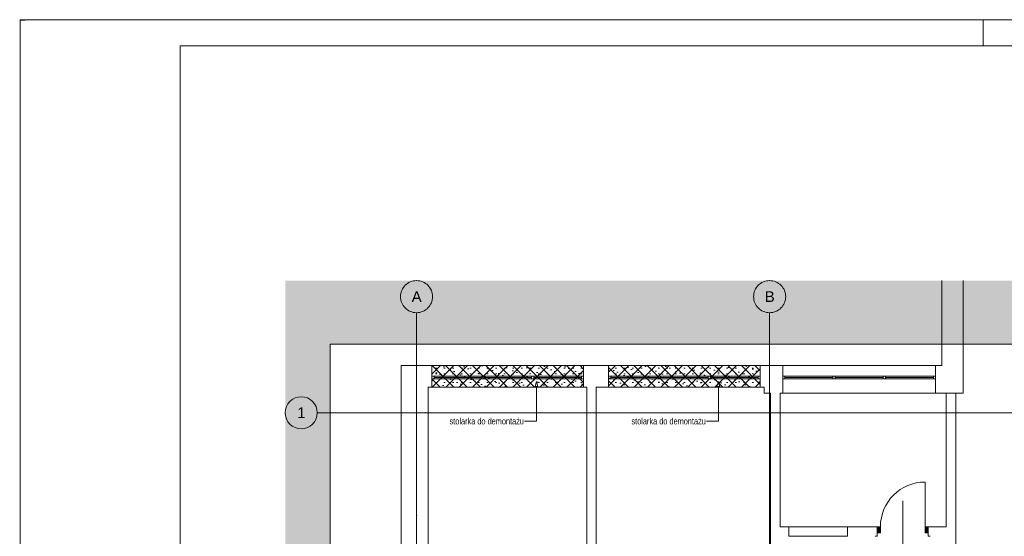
# Paper-space layout 'A-23 ROZBIÓRKI - PIĘTRO 5' of a CAD drawing. Header units: millimetres. Extents: x 0 to 540, y 0 to 297.
# Tile 3 of 7: x 0 to 184, y 200 to 297. Entities that reach past the tile are written whole.
import ezdxf
from ezdxf.xclip import XClip

# ---------------------------------------------------------------- set-up
doc = ezdxf.new("R2010")
doc.units = ezdxf.units.MM
doc.header["$MEASUREMENT"] = 0
doc.header["$XCLIPFRAME"] = 0
for name, pattern in [('ACAD_ISO03W100', [300, 120, -180]), ('DASHDOTX2', [1000, 500, -250, 0, -250]), ('PRZERYWANA_DU_A', [550, 350, -200])]:
    doc.linetypes.add(name, pattern=pattern)
for name, color, linetype, lineweight in [('0_Nr_pióra__2', 8, 'Continuous', 13), ('A_ściany_Nr_pióra__1', 7, 'Continuous', 20), ('Drzwi Archicad_Nr_pióra__1', 7, 'Continuous', 20), ('Znaczniki drzwi Archicada_Nr_pióra__3', 252, 'Continuous', 13)]:
    doc.layers.add(name, color=color, linetype=linetype, lineweight=lineweight)
for name, color, linetype, lineweight, true_color in [('A_Arkusz_Nr_pióra__255', 7, 'Continuous', 15, 0x242424), ('A_opis_Nr_pióra__255', 7, 'Continuous', 15, 0x242424), ('A_opis_Nr_pióra__8', 7, 'Continuous', 13, 0x4c4c4c), ('A_osie_Nr_pióra__16', 7, 'Continuous', 5, 0x0f0f0f), ('A_osie_Nr_pióra__76', 7, 'Continuous', 5, 0x2d2d2d), ('A_rozbiórki_Nr_pióra__10', 7, 'Continuous', 13, 0x4b4b4b), ('A_ściany_Nr_pióra__19', 7, 'Continuous', 5, 0x191919), ('Okna Archicada_Nr_pióra__19', 7, 'Continuous', 5, 0x191919)]:
    doc.layers.add(name, color=color, linetype=linetype, lineweight=lineweight, true_color=true_color)
for name, color, linetype in [('A_podrys', 7, 'Continuous'), ('A_rozbiórki', 7, 'Continuous'), ('Drzwi Archicad', 7, 'Continuous')]:
    doc.layers.add(name, color=color, linetype=linetype)
doc.styles.add('STYL_AUTOMATYCZNY_1', font='arial.ttf')
doc.styles.add('STYL_AUTOMATYCZNY_2', font='ARIALN.TTF')
pattern_1 = [(45, (-1569.2163, -306.5753), (-1.2572359, 1.2572359), []), (135, (-1569.2163, -306.5753), (1.2572359, 1.2572359), []), (90, (-1570.4735, -305.318), (-1.6002, 0), [0, -1.0668, 0, -1.6002]), (155, (-1569.2163, -304.0608), (0.6762737, 1.4502737), [0, -0.78232, 0, -1.35128])]

# ---------------------------------------------------------------- blocks, each defined once
blk = doc.blocks.new('Rysunek_1_1', base_point=(-1569.22, -306.58))
at = {"linetype": 'Continuous', "lineweight": 0, "true_color": 0x484848}
blk.add_hatch(color=251, dxfattribs=at).paths.add_polyline_path([(49.53, 72.5), (57.91, 72.5), (57.91, 236.31), (214.98, 236.31), (214.98, 167.5), (299.98, 167.5), (299.98, 248.21), (49.53, 248.21)])
at = {"layer": 'A_rozbiórki', "linetype": 'Continuous', "lineweight": 0, "true_color": 0x4b4b4b}
h = blk.add_hatch(dxfattribs=at)
h.set_pattern_fill('facing_tile_0001', color=251, style=0, pattern_type=2)
h.set_pattern_definition(pattern_1)
h.paths.add_polyline_path([(76.96, 228.26), (105.29, 228.26), (105.29, 232.31), (76.96, 232.31)])
h = blk.add_hatch(dxfattribs=at)
h.set_pattern_fill('facing_tile_0001', color=251, style=0, pattern_type=2)
h.set_pattern_definition(pattern_1)
h.paths.add_polyline_path([(109.99, 228.26), (138.32, 228.26), (138.32, 232.31), (109.99, 232.31)])
at = {"layer": 'Drzwi Archicad', "linetype": 'Continuous', "lineweight": 0, "true_color": 0xfdfdfd}
for points in [[(160.19, 201.04), (160.79, 201.04), (160.79, 202.19), (160.19, 202.19)], [(169.74, 202.19), (169.14, 202.19), (169.14, 201.04), (169.74, 201.04)]]:
    blk.add_hatch(color=7, dxfattribs=at).paths.add_polyline_path(points)
at = {"layer": '0_Nr_pióra__2', "color": 8, "linetype": 'PRZERYWANA_DU_A', "lineweight": 13, "flags": 128}
blk.add_lwpolyline([(299.98, 167.5), (214.98, 167.5), (214.98, 236.31), (57.91, 236.31), (57.91, 72.5)], dxfattribs=at)
at = {"layer": 'A_opis_Nr_pióra__255', "color": 250, "linetype": 'Continuous', "lineweight": 15, "true_color": 0x242424}
for p, q in [((96.49, 229.36), (96.24, 228.43)), ((96.74, 228.43), (96.24, 228.43)), ((96.49, 229.36), (96.74, 228.43)), ((96.49, 228.43), (96.49, 221.91)), ((130.49, 229.36), (130.24, 228.43)), ((130.74, 228.43), (130.24, 228.43)), ((130.49, 229.36), (130.74, 228.43)), ((130.49, 228.43), (130.49, 221.91)), ((96.49, 221.91), (94.25, 221.91)), ((130.49, 221.91), (128.25, 221.91))]:
    blk.add_line(p, q, dxfattribs=at)
at = {"layer": 'A_osie_Nr_pióra__16', "color": 250, "linetype": 'DASHDOTX2', "lineweight": 5, "true_color": 0x0f0f0f}
for p, q in [((74.08, 204.32), (74.08, 242.21)), ((140.08, 204.32), (140.08, 242.21)), ((75.78, 223.5), (55.53, 223.5)), ((299.98, 223.5), (75.78, 223.5)), ((75.78, 223.5), (75.78, 223.5)), ((74.08, 204.32), (74.08, 72.5)), ((140.08, 204.32), (140.08, 72.5))]:
    blk.add_line(p, q, dxfattribs=at)
for p in [(75.78, 223.5), (74.08, 204.32), (74.08, 204.32), (140.08, 204.32), (140.08, 204.32)]:
    blk.add_point(p, dxfattribs=at)
at = {"layer": 'A_osie_Nr_pióra__76', "color": 250, "linetype": 'Continuous', "lineweight": 5, "true_color": 0x2d2d2d}
for centre in [(74.08, 245.21), (140.08, 245.21), (52.53, 223.5)]:
    blk.add_circle(centre, 3, dxfattribs=at)
at = {"layer": 'A_rozbiórki_Nr_pióra__10', "color": 251, "linetype": 'ACAD_ISO03W100', "lineweight": 13, "true_color": 0x4b4b4b, "flags": 128}
for points in [[(76.96, 228.26), (105.29, 228.26), (105.29, 232.31), (76.96, 232.31)], [(109.99, 228.26), (138.32, 228.26), (138.32, 232.31), (109.99, 232.31)]]:
    blk.add_lwpolyline(points, close=True, dxfattribs=at)
at = {"layer": 'A_ściany_Nr_pióra__1', "color": 7, "linetype": 'Continuous', "lineweight": 20}
for p, q in [((76.96, 232.31), (76.96, 228.26)), ((105.29, 232.31), (105.29, 228.26)), ((109.99, 232.31), (109.99, 228.26)), ((138.32, 232.31), (138.32, 228.26)), ((142.54, 227.19), (142.54, 232.31)), ((171.1, 227.19), (171.1, 232.31)), ((143.65, 201.69), (143.65, 202.19)), ((143.65, 201.69), (143.65, 200.39)), ((154.65, 201.69), (154.65, 202.19)), ((154.65, 201.69), (154.65, 200.39)), ((160.19, 202.19), (159.72, 202.19)), ((160.19, 202.19), (160.19, 201.04)), ((160.19, 201.04), (160.19, 200.39)), ((169.74, 202.19), (170.21, 202.19)), ((169.74, 202.19), (169.74, 201.04)), ((169.74, 201.04), (169.74, 200.39)), ((160.19, 200.39), (159.82, 200.39)), ((169.74, 200.39), (170.11, 200.39))]:
    blk.add_line(p, q, dxfattribs=at)
at = {"layer": 'A_ściany_Nr_pióra__1', "color": 7, "linetype": 'Continuous', "lineweight": 20, "flags": 128}
for points in [[(172.27, 248.21), (172.27, 232.31)], [(176.27, 227.19), (176.27, 248.21)], [(71.21, 232.31), (71.21, 162.31)], [(76.96, 232.31), (71.21, 232.31)], [(109.99, 232.31), (105.29, 232.31)], [(139.08, 232.31), (138.32, 232.31)], [(142.54, 232.31), (139.08, 232.31)], [(172.27, 232.31), (171.1, 232.31)], [(76.28, 171.38), (76.28, 228.26)], [(76.28, 228.26), (76.96, 228.26)], [(105.29, 228.26), (105.88, 228.26)], [(105.88, 228.26), (105.88, 171.38)], [(107.68, 228.26), (109.99, 228.26)], [(107.68, 171.38), (107.68, 228.26)], [(138.32, 228.26), (139.08, 228.26)], [(139.08, 228.26), (139.08, 227.19)], [(139.08, 227.19), (140.26, 227.19)], [(140.26, 227.19), (140.26, 171.38)], [(142.06, 227.19), (142.54, 227.19)], [(142.06, 202.19), (142.06, 227.19)], [(171.1, 227.19), (176.27, 227.19)], [(173.06, 227.19), (173.06, 202.19)], [(174.86, 227.19), (173.06, 227.19)], [(174.86, 169.88), (174.86, 227.19)], [(143.65, 202.19), (142.06, 202.19)], [(160.19, 202.19), (154.65, 202.19)], [(173.06, 202.19), (169.74, 202.19)]]:
    blk.add_lwpolyline(points, dxfattribs=at)
at = {"layer": 'A_ściany_Nr_pióra__19', "color": 250, "linetype": 'Continuous', "lineweight": 5, "true_color": 0x191919}
for p, q in [((105.29, 232.31), (76.96, 232.31)), ((138.32, 232.31), (109.99, 232.31)), ((171.1, 232.31), (142.54, 232.31)), ((76.96, 228.26), (105.29, 228.26)), ((109.99, 228.26), (138.32, 228.26)), ((142.54, 227.19), (171.1, 227.19))]:
    blk.add_line(p, q, dxfattribs=at)
at = {"layer": 'Drzwi Archicad_Nr_pióra__1', "color": 7, "linetype": 'Continuous', "lineweight": 20}
for p, q in [((169.14, 202.19), (169.14, 210.54)), ((160.19, 202.19), (159.72, 202.19)), ((160.19, 202.19), (159.72, 202.19)), ((160.79, 202.19), (160.19, 202.19)), ((160.19, 202.19), (160.19, 201.04)), ((160.19, 202.19), (160.19, 201.04)), ((160.19, 202.19), (160.19, 201.04)), ((160.19, 201.04), (160.79, 201.04)), ((160.19, 201.04), (160.19, 200.39)), ((160.19, 201.04), (160.19, 200.39)), ((160.79, 201.04), (160.79, 202.19)), ((169.74, 202.19), (169.14, 202.19)), ((169.14, 202.19), (169.14, 201.04)), ((169.14, 201.04), (169.74, 201.04)), ((169.74, 201.04), (169.74, 202.19)), ((169.74, 202.19), (169.74, 201.04)), ((169.74, 202.19), (169.74, 201.04)), ((169.74, 202.19), (170.21, 202.19)), ((169.74, 202.19), (170.21, 202.19)), ((169.74, 201.04), (169.74, 200.39)), ((169.74, 201.04), (169.74, 200.39)), ((160.19, 200.39), (159.82, 200.39)), ((160.19, 200.39), (159.82, 200.39)), ((169.74, 200.39), (170.11, 200.39)), ((169.74, 200.39), (170.11, 200.39))]:
    blk.add_line(p, q, dxfattribs=at)
blk.add_arc((169.14, 202.19), 8.35, 90, 180, dxfattribs=at)
at = {"layer": 'Okna Archicada_Nr_pióra__19', "color": 250, "linetype": 'Continuous', "lineweight": 5, "true_color": 0x191919}
for p, q in [((105.29, 230.31), (76.96, 230.31)), ((76.96, 230.31), (76.96, 229.81)), ((77.36, 230.31), (77.36, 229.81)), ((77.36, 230.06), (86.27, 230.06)), ((86.27, 230.31), (86.27, 229.81)), ((86.67, 230.31), (86.67, 229.81)), ((86.67, 230.06), (95.58, 230.06)), ((95.58, 230.31), (95.58, 229.81)), ((95.98, 230.31), (95.98, 229.81)), ((95.98, 230.06), (104.89, 230.06)), ((104.89, 230.31), (104.89, 229.81)), ((105.29, 229.81), (105.29, 230.31)), ((138.32, 230.31), (109.99, 230.31)), ((109.99, 230.31), (109.99, 229.81)), ((110.39, 230.31), (110.39, 229.81)), ((110.39, 230.06), (119.3, 230.06)), ((119.3, 230.31), (119.3, 229.81)), ((119.7, 230.31), (119.7, 229.81)), ((119.7, 230.06), (128.61, 230.06)), ((128.61, 230.31), (128.61, 229.81)), ((129.01, 230.31), (129.01, 229.81)), ((129.01, 230.06), (137.92, 230.06)), ((137.92, 230.31), (137.92, 229.81)), ((138.32, 229.81), (138.32, 230.31)), ((142.54, 229.81), (142.54, 230.31)), ((142.54, 230.31), (171.1, 230.31)), ((142.94, 230.31), (142.94, 229.81)), ((151.92, 230.06), (142.94, 230.06)), ((151.92, 230.31), (151.92, 229.81)), ((152.32, 230.31), (152.32, 229.81)), ((161.31, 230.06), (152.32, 230.06)), ((161.31, 230.31), (161.31, 229.81)), ((161.71, 230.31), (161.71, 229.81)), ((170.7, 230.06), (161.71, 230.06)), ((170.7, 230.31), (170.7, 229.81)), ((171.1, 230.31), (171.1, 229.81)), ((76.96, 229.81), (105.29, 229.81)), ((109.99, 229.81), (138.32, 229.81)), ((171.1, 229.81), (142.54, 229.81)), ((143.65, 201.69), (143.65, 202.19)), ((154.65, 202.19), (143.65, 202.19)), ((143.65, 201.69), (143.65, 200.39)), ((154.65, 201.69), (154.65, 202.19)), ((154.65, 201.69), (154.65, 200.39)), ((154.65, 200.39), (143.65, 200.39))]:
    blk.add_line(p, q, dxfattribs=at)
at = {"layer": 'Znaczniki drzwi Archicada_Nr_pióra__3', "color": 252, "linetype": 'Continuous', "lineweight": 13}
blk.add_line((164.97, 207.05), (164.97, 197.39), dxfattribs=at)
at = {"layer": 'A_opis_Nr_pióra__8', "color": 251, "linetype": 'Continuous', "lineweight": 13, "true_color": 0x4c4c4c, "char_height": 1.2, "attachment_point": 4, "style": 'STYL_AUTOMATYCZNY_2'}
for insert in [(80.25, 221.91), (114.25, 221.91)]:
    blk.add_mtext('\\A1;{\\pql;\\fArial Narrow|b0|i0|c238|p0;\\W1.000000;stolarka do demontażu}', dxfattribs=dict(at, insert=insert))
at = {"layer": 'A_osie_Nr_pióra__76', "color": 250, "linetype": 'Continuous', "lineweight": 5, "true_color": 0x2d2d2d, "char_height": 2, "attachment_point": 1, "style": 'STYL_AUTOMATYCZNY_1'}
for s, insert in [('\\A1;{\\pql;\\pt0;\\fArial|b0|i0|c238|p0;\\W1.000000;A}', (73.17, 246.21)), ('\\A1;{\\pql;\\pt0;\\fArial|b0|i0|c238|p0;\\W1.000000;B}', (139.17, 246.21)), ('\\A1;{\\pql;\\pt0;\\fArial|b0|i0|c238|p0;\\W1.000000;1}', (51.76, 224.5))]:
    blk.add_mtext(s, dxfattribs=dict(at, insert=insert))

psp = doc.layouts.new('A-23 ROZBIÓRKI - PIĘTRO 5')

# ---------------------------------------------------------------- linework, layer by layer
at = {"layer": 'A_Arkusz_Nr_pióra__255', "color": 250, "linetype": 'Continuous', "lineweight": 15, "true_color": 0x242424}
for p, q in [((-0.1, 296.9), (0.9, 296.9)), ((180, 292.1), (180, 297)), ((535.1, 292.1), (29.9, 292.1)), ((29.9, 292.1), (29.9, 4.9))]:
    psp.add_line(p, q, dxfattribs=at)
at = {"layer": 'A_Arkusz_Nr_pióra__255', "color": 250, "linetype": 'Continuous', "lineweight": 15, "true_color": 0x242424, "flags": 128}
psp.add_lwpolyline([(0, 297), (540, 297), (540, 0), (0, 0)], close=True, dxfattribs=at)

# ---------------------------------------------------------------- block references
at = {"layer": 'A_podrys', "color": 37, "linetype": 'Continuous', "lineweight": 5, "true_color": 0x656532}
ref = psp.add_blockref('Rysunek_1_1', (-1569.22, -306.58), dxfattribs=at)
XClip(ref).set_block_clipping_path([(49.5250566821, 72.4995260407), (299.9750279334, 248.2085829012)])

doc.saveas('drawing.dxf')
